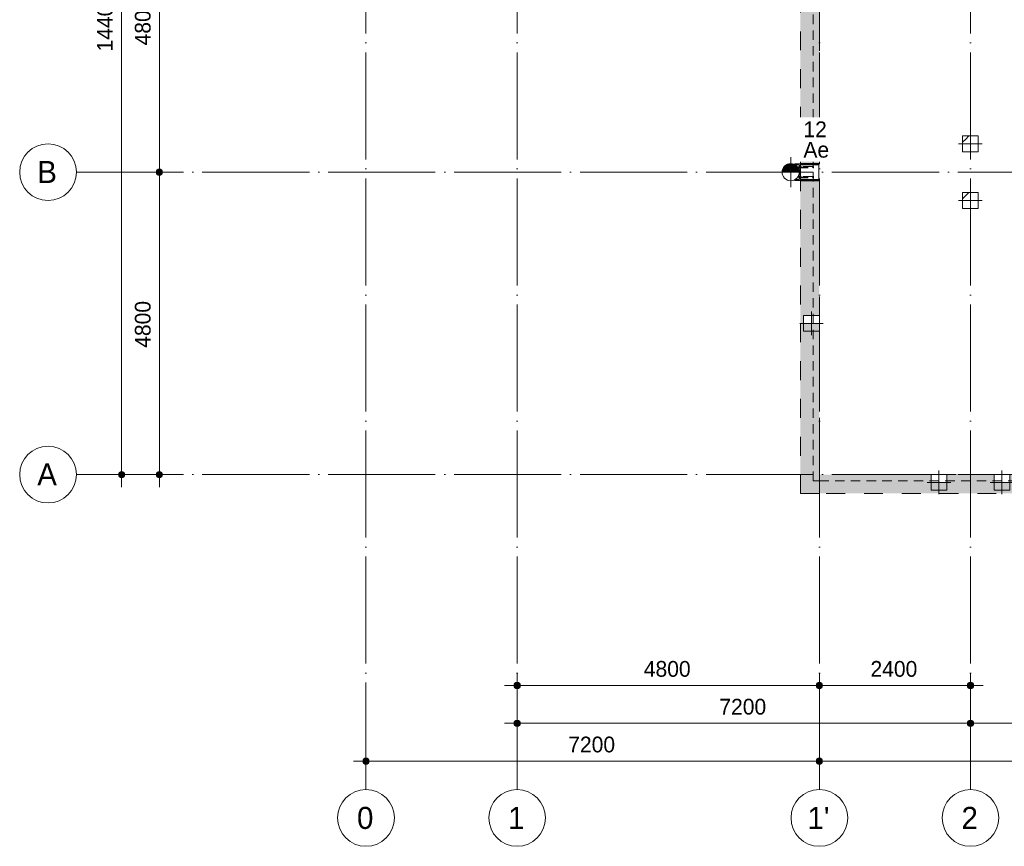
# Model space of a CAD drawing. Header units: millimetres. Extents: x -2900 to 56100, y -900 to 49332.
# Tile 1 of 9: x -2900 to 12738, y -900 to 12220. Entities that reach past the tile are written whole.
import ezdxf

# ---------------------------------------------------------------- set-up
doc = ezdxf.new("R2010")
doc.units = ezdxf.units.MM
for name, pattern in [('WSP_hartlijn', [800, 500, -100, 100, -100]), ('WSP_hhidden', [250, 150, -100]), ('WSP_hidden', [600, 300, -300]), ('WSP_stramienlijn', [2000, 1700, -150, 0, -150])]:
    doc.linetypes.add(name, pattern=pattern)
for name, color, linetype, lineweight in [('00_algemeen - 0_25mm', 2, 'Continuous', 18), ('00_algemeen - hartlijn', 7, 'WSP_hartlijn', 13), ('00_maatvoering', 8, 'Continuous', 13), ('00_maatvoering-100', 8, 'Continuous', 13), ('07_stramien', 4, 'Continuous', 13), ('16_funderingsconstructies', 2, 'Continuous', 18), ('16_structural foundations - tags', 7, 'Continuous', 18), ('28_hoofddraagconstructies - kolommen en liggers', 1, 'Continuous', 13)]:
    doc.layers.add(name, color=color, linetype=linetype, lineweight=lineweight)
doc.layers.add('00_algemeen - beyond', color=9, linetype='Continuous')
doc.styles.add('Revittext', font='txt', dxfattribs={"height": 350})
doc.styles.add('Revittext_1', font='txt', dxfattribs={"height": 250})
doc.dimstyles.new('WSP_25_-_transparant', dxfattribs={"dimscale": 304.8, "dimtxt": 252.223969, "dimasz": 1.312336, "dimexe": 0.656168, "dimexo": 0.0625, "dimgap": 0.213255, "dimtad": 1, "dimdec": 0, "dimzin": 0, "dimdsep": 46, "dimtxsty": 'Revittext_1', "dimblk1": 'DOTSMALL', "dimblk2": 'DOTSMALL', "dimsah": 1, "dimcen": 0.09, "dimdle": 0.656168, "dimazin": 0, "dimtfac": 1, "dimtdec": 4, "dimtix": 1, "dimtmove": 0, "dimatfit": 3, "dimfxl": 0.656168, "dimfxlon": 1, "dimtvp": 1, "dimtolj": 1, "dimtzin": 0, "dimarcsym": 2})
pattern_1 = [(45, (-12200, -10250), (-449.013, 449.013), []), (45, (-12041.25, -10250), (0, 898.026), []), (45, (-12358.75, -10250), (0, 898.026), [])]
pattern_2 = [(45, (-12200, -9350), (-449.013, 449.013), []), (45, (-12041.25, -9350), (0, 898.026), []), (45, (-12358.75, -9350), (0, 898.026), [])]

# ---------------------------------------------------------------- blocks, each defined once
blk = doc.blocks.new('17_WSP_FD_beton - fundatiepaal v21-1 - ø273_285 _stalen buis_ met kopmoment-1364903-palenplan - plot - 100')
at = {"layer": '16_funderingsconstructies'}
for points in [[(0, 0), (97, 97), (68, 118), (35, 132), (0, 136)], [(0, 0), (136, 0), (132, 35), (118, 68), (97, 97)], [(0, 0), (97, -97), (118, -68), (132, -35), (136, 0)], [(0, -137), (35, -132), (68, -118), (97, -97), (0, 0), (0, -47)]]:
    blk.add_hatch(color=256, dxfattribs=at).paths.add_polyline_path(points)
at = {"layer": '00_algemeen - 0_25mm'}
for p, q in [((0, 205), (0, -205)), ((205, 0), (-205, 0))]:
    blk.add_line(p, q, dxfattribs=at)
blk.add_circle((0, 0), 136, dxfattribs=at)
at = {"layer": '00_algemeen - hartlijn'}
for p, q in [((0, -237), (0, 236)), ((-237, 0), (236, 0))]:
    blk.add_line(p, q, dxfattribs=at)
blk = doc.blocks.new('17_WSP_FD_prefab - fundatiepaal v18-0 - 250x250-V49-palenplan - plot - 100')
at = {"layer": '00_algemeen - 0_25mm', "color": 8}
for p, q in [((0, 187.5), (0, -187.5)), ((-187.5, 0), (187.5, 0)), ((-125, 125), (125, 125)), ((-125, -125), (-125, 125)), ((125, 125), (125, -125)), ((125, -125), (-125, -125))]:
    blk.add_line(p, q, dxfattribs=at)
blk = doc.blocks.new('17_WSP_FD_prefab - fundatiepaal v18-0 - 250x250-V66-palenplan - plot - 100')
at = {"layer": '16_funderingsconstructies', "lineweight": 13}
h = blk.add_hatch(dxfattribs=at)
h.set_pattern_fill('FP_50', color=10, style=0, pattern_type=2)
h.set_pattern_definition(pattern_1)
h.paths.add_polyline_path([(-125, 0), (0, 0), (-125, 125)])
h = blk.add_hatch(dxfattribs=at)
h.set_pattern_fill('FP_50', color=10, style=0, pattern_type=2)
h.set_pattern_definition(pattern_1)
h.paths.add_polyline_path([(0, 0), (0, 125), (-125, 125)])
h = blk.add_hatch(dxfattribs=at)
h.set_pattern_fill('FP_50', color=10, style=0, pattern_type=2)
h.set_pattern_definition(pattern_1)
h.paths.add_polyline_path([(0, 0), (125, 0), (125, 125)])
at = {"layer": '00_algemeen - 0_25mm', "color": 8}
for p, q in [((0, 187.5), (0, -187.5)), ((-187.5, 0), (187.5, 0)), ((-125, 125), (125, 125)), ((-125, -125), (-125, 125)), ((125, 125), (125, -125)), ((125, -125), (-125, -125))]:
    blk.add_line(p, q, dxfattribs=at)
blk = doc.blocks.new('17_WSP_FD_prefab - fundatiepaal v18-0 - 250x250-V67-palenplan - plot - 100')
at = {"layer": '16_funderingsconstructies', "lineweight": 13}
h = blk.add_hatch(dxfattribs=at)
h.set_pattern_fill('FP_51', color=10, style=0, pattern_type=2)
h.set_pattern_definition(pattern_2)
h.paths.add_polyline_path([(-125, 0), (0, 0), (-125, 125)])
h = blk.add_hatch(dxfattribs=at)
h.set_pattern_fill('FP_51', color=10, style=0, pattern_type=2)
h.set_pattern_definition(pattern_2)
h.paths.add_polyline_path([(0, 0), (0, 125), (-125, 125)])
h = blk.add_hatch(dxfattribs=at)
h.set_pattern_fill('FP_51', color=10, style=0, pattern_type=2)
h.set_pattern_definition(pattern_2)
h.paths.add_polyline_path([(0, 0), (125, 0), (125, 125)])
at = {"layer": '00_algemeen - 0_25mm', "color": 8}
for p, q in [((0, 187.5), (0, -187.5)), ((-187.5, 0), (187.5, 0)), ((-125, 125), (125, 125)), ((-125, -125), (-125, 125)), ((125, 125), (125, -125)), ((125, -125), (-125, -125))]:
    blk.add_line(p, q, dxfattribs=at)
blk = doc.blocks.new('17_WSP_FD_prefab - fundatiepaal v18-0 - 250x250-V73-palenplan - plot - 100')
at = {"layer": '00_algemeen - 0_25mm', "color": 8}
for p, q in [((0, 187.5), (0, -187.5)), ((-187.5, 0), (187.5, 0)), ((-125, 125), (125, 125)), ((-125, -125), (-125, 125)), ((125, 125), (125, -125)), ((125, -125), (-125, -125))]:
    blk.add_line(p, q, dxfattribs=at)
blk = doc.blocks.new('17_WSP_FD_prefab - fundatiepaal v18-0 - 250x250-V74-palenplan - plot - 100')
at = {"layer": '16_funderingsconstructies', "lineweight": 13}
h = blk.add_hatch(dxfattribs=at)
h.set_pattern_fill('FP_56', color=10, style=0, pattern_type=2)
h.set_pattern_definition([(45, (-12700, -4875), (-449.013, 449.013), []), (45, (-12541.25, -4875), (0, 898.026), []), (45, (-12858.75, -4875), (0, 898.026), [])])
h.paths.add_polyline_path([(0, 0), (125, 0), (125, 125)])
at = {"layer": '00_algemeen - 0_25mm', "color": 8}
for p, q in [((0, 187.5), (0, -187.5)), ((-187.5, 0), (187.5, 0)), ((-125, 125), (125, 125)), ((-125, -125), (-125, 125)), ((125, 125), (125, -125)), ((125, -125), (-125, -125))]:
    blk.add_line(p, q, dxfattribs=at)
blk = doc.blocks.new('WSP_fr - lepelconstructie - WSP_fr - lepelconstructie-V127-palenplan - plot - 100')
at = {"layer": '00_algemeen - beyond', "linetype": 'WSP_hidden', "lineweight": 13}
for p, q in [((-90, 126), (-90, 130)), ((-90, 130), (0, 130)), ((-23, 114), (-84, 119)), ((-10, -100), (-10, 100)), ((0, 130), (0, 135)), ((0, 135), (290, 135)), ((0, 130), (0, -130)), ((290, 130), (0, 130)), ((0, 115), (290, 115)), ((290, 135), (290, -135)), ((290, 115), (290, 130)), ((-90, -130), (-90, -126)), ((0, -130), (-90, -130)), ((-84, -119), (-23, -114)), ((290, -115), (0, -115)), ((0, -135), (0, -130)), ((0, -130), (290, -130)), ((290, -135), (0, -135)), ((290, -130), (290, -115))]:
    blk.add_line(p, q, dxfattribs=at)
for centre, radius, start, end in [((-83, 126), 7, 180, 263.3313), ((-24, 100), 14, 0, 86.2626), ((-83, -126), 7, 96.6687, 180), ((-24, -100), 14, 273.7374, 360)]:
    blk.add_arc(centre, radius, start, end, dxfattribs=at)
at = {"layer": '28_hoofddraagconstructies - kolommen en liggers', "linetype": 'WSP_hhidden'}
for p, q in [((-5, 89), (-5, 72)), ((-5, -71), (-5, -88))]:
    blk.add_line(p, q, dxfattribs=at)
blk = doc.blocks.new('28_WSP_SF_booranker - booranker-V128-palenplan - plot - 100')
at = {"layer": '00_algemeen - beyond', "linetype": 'WSP_hhidden', "lineweight": 13}
h = blk.add_hatch(color=256, dxfattribs=at)
h.paths.add_polyline_path([(9486, 9871), (9486, 9871), (9486, 9876), (9485, 9871)])
h.paths.add_polyline_path([(9474, 9871), (9475, 9871), (9473, 9876), (9473, 9871)])
for points in [[(9475, 9889), (9485, 9889), (9486, 9893), (9485, 9897), (9475, 9897), (9473, 9893), (9474, 9891)], [(9485, 9871), (9486, 9880), (9485, 9889), (9475, 9889), (9473, 9880), (9475, 9871)], [(9485, 9863), (9486, 9867), (9485, 9871), (9475, 9871), (9473, 9867), (9475, 9863), (9477, 9863)], [(9486, 9880), (9486, 9889), (9485, 9889), (9486, 9884)], [(9486, 9880), (9486, 9889), (9485, 9888), (9486, 9884)], [(9490, 9880), (9490, 9898), (9486, 9898), (9486, 9880)], [(9490, 9862), (9490, 9880), (9486, 9880), (9486, 9862)]]:
    blk.add_hatch(color=256, dxfattribs=at).paths.add_polyline_path(points)
h = blk.add_hatch(color=256, dxfattribs=at)
h.paths.add_polyline_path([(9486, 9871), (9486, 9876), (9486, 9871)])
h.paths.add_polyline_path([(9473, 9871), (9475, 9871), (9473, 9876)])
at = {"layer": '00_algemeen - beyond', "linetype": 'WSP_hidden', "lineweight": 13}
for p, q in [((9475, 9897), (9473, 9895)), ((9473, 9894), (9473, 9893)), ((9473, 9893), (9473, 9880)), ((9473, 9880), (9473, 9867)), ((9473, 9867), (9473, 9866)), ((9473, 9865), (9475, 9863)), ((9475, 9897), (9485, 9897)), ((9475, 9889), (9485, 9889)), ((9475, 9871), (9485, 9871)), ((9475, 9863), (9485, 9863)), ((9486, 9895), (9485, 9897)), ((9485, 9863), (9486, 9865)), ((9490, 9898), (9486, 9898)), ((9486, 9898), (9486, 9880)), ((9486, 9880), (9486, 9862)), ((9486, 9861), (9490, 9861))]:
    blk.add_line(p, q, dxfattribs=at)
for points in [[(9473, 9893), (9474, 9894), (9474, 9895), (9474, 9897), (9475, 9897)], [(9475, 9889), (9474, 9889), (9474, 9891), (9474, 9892), (9473, 9893)], [(9473, 9880), (9474, 9881), (9474, 9884), (9474, 9887), (9475, 9889)], [(9475, 9871), (9474, 9873), (9474, 9876), (9474, 9879), (9473, 9880)], [(9473, 9867), (9474, 9868), (9474, 9869), (9474, 9871), (9475, 9871)], [(9475, 9863), (9474, 9863), (9474, 9865), (9474, 9866), (9473, 9867)]]:
    blk.add_open_spline(points, degree=3, dxfattribs=at)
for points, knots in [([(9485, 9897), (9485, 9897), (9486, 9895), (9486, 9894), (9486, 9893)], [0, 0, 0, 0, 0.5, 0.9790387, 0.9790387, 0.9790387, 0.9790387]), ([(9486, 9893), (9486, 9892), (9486, 9891), (9485, 9889), (9485, 9889)], [0.0545168, 0.0545168, 0.0545168, 0.0545168, 0.5, 1, 1, 1, 1]), ([(9485, 9889), (9485, 9887), (9486, 9885), (9486, 9882), (9486, 9881)], [0, 0, 0, 0, 0.5, 0.9309481, 0.9309481, 0.9309481, 0.9309481]), ([(9486, 9879), (9486, 9878), (9486, 9875), (9485, 9873), (9485, 9871)], [0.0681291, 0.0681291, 0.0681291, 0.0681291, 0.5, 1, 1, 1, 1]), ([(9485, 9871), (9485, 9871), (9486, 9869), (9486, 9868), (9486, 9867)], [0, 0, 0, 0, 0.5, 0.9447448, 0.9447448, 0.9447448, 0.9447448]), ([(9486, 9867), (9486, 9866), (9486, 9865), (9485, 9863), (9485, 9863)], [0.0208179, 0.0208179, 0.0208179, 0.0208179, 0.5, 1, 1, 1, 1])]:
    blk.add_open_spline(points, degree=3, knots=knots, dxfattribs=at)
at = {"layer": '28_hoofddraagconstructies - kolommen en liggers', "linetype": 'WSP_hhidden'}
for p, q in [((9513, 9890), (9473, 9890)), ((9473, 9870), (9513, 9870)), ((9473, 9895), (9473, 9894)), ((9691, 9890), (9473, 9890)), ((9474, 9880), (9711, 9880)), ((9473, 9870), (9691, 9870)), ((9473, 9866), (9473, 9865)), ((9511, 9880), (9511, 9880)), ((9511, 9880), (9511, 9880)), ((9513, 9880), (9513, 9880)), ((9513, 9880), (9513, 9880)), ((9699, 9882), (9691, 9890)), ((9691, 9880), (9691, 9880)), ((9691, 9880), (9691, 9880)), ((9691, 9870), (9699, 9877)), ((9706, 9890), (9699, 9882)), ((9699, 9880), (9699, 9880)), ((9699, 9880), (9699, 9880)), ((9699, 9877), (9706, 9870)), ((9711, 9890), (9706, 9890)), ((9706, 9880), (9706, 9880)), ((9706, 9880), (9706, 9880)), ((9706, 9870), (9711, 9870)), ((9711, 9880), (9711, 9880)), ((9711, 9880), (9711, 9880))]:
    blk.add_line(p, q, dxfattribs=at)
blk = doc.blocks.new('28_WSP_SF_booranker - booranker-V123-palenplan - plot - 100')
at = {"layer": '00_algemeen - beyond', "linetype": 'WSP_hhidden', "lineweight": 13}
h = blk.add_hatch(color=256, dxfattribs=at)
h.paths.add_polyline_path([(9486, 9711), (9486, 9716), (9486, 9711)])
h.paths.add_polyline_path([(9475, 9711), (9473, 9716), (9474, 9711)])
for points in [[(9475, 9729), (9485, 9729), (9486, 9733), (9485, 9737), (9475, 9737), (9473, 9733), (9474, 9731)], [(9485, 9711), (9486, 9720), (9485, 9729), (9475, 9729), (9473, 9720), (9475, 9711)], [(9485, 9703), (9486, 9707), (9485, 9711), (9475, 9711), (9473, 9707), (9475, 9703)], [(9486, 9720), (9486, 9729), (9485, 9729), (9486, 9724)], [(9486, 9720), (9486, 9729), (9485, 9728), (9486, 9724)], [(9490, 9720), (9490, 9738), (9486, 9738), (9486, 9720)], [(9490, 9702), (9490, 9720), (9486, 9720), (9486, 9702)]]:
    blk.add_hatch(color=256, dxfattribs=at).paths.add_polyline_path(points)
h = blk.add_hatch(color=256, dxfattribs=at)
h.paths.add_polyline_path([(9486, 9711), (9486, 9711), (9486, 9716), (9485, 9711)])
h.paths.add_polyline_path([(9473, 9711), (9475, 9711), (9473, 9716)])
at = {"layer": '00_algemeen - beyond', "linetype": 'WSP_hidden', "lineweight": 13}
for p, q in [((9475, 9737), (9473, 9735)), ((9473, 9734), (9473, 9733)), ((9473, 9733), (9473, 9720)), ((9473, 9720), (9473, 9707)), ((9473, 9707), (9473, 9706)), ((9473, 9705), (9475, 9703)), ((9475, 9737), (9485, 9737)), ((9475, 9729), (9485, 9729)), ((9475, 9711), (9485, 9711)), ((9475, 9703), (9485, 9703)), ((9486, 9735), (9485, 9737)), ((9485, 9703), (9486, 9705)), ((9490, 9738), (9486, 9738)), ((9486, 9738), (9486, 9720)), ((9486, 9720), (9486, 9702)), ((9486, 9701), (9490, 9701))]:
    blk.add_line(p, q, dxfattribs=at)
for points in [[(9473, 9733), (9474, 9734), (9474, 9735), (9474, 9737), (9475, 9737)], [(9475, 9729), (9474, 9729), (9474, 9731), (9474, 9732), (9473, 9733)], [(9473, 9720), (9474, 9721), (9474, 9724), (9474, 9727), (9475, 9729)], [(9475, 9711), (9474, 9713), (9474, 9716), (9474, 9719), (9473, 9720)], [(9473, 9707), (9474, 9708), (9474, 9709), (9474, 9711), (9475, 9711)], [(9475, 9703), (9474, 9703), (9474, 9705), (9474, 9706), (9473, 9707)]]:
    blk.add_open_spline(points, degree=3, dxfattribs=at)
for points, knots in [([(9485, 9737), (9485, 9737), (9486, 9735), (9486, 9734), (9486, 9733)], [0, 0, 0, 0, 0.5, 0.9790387, 0.9790387, 0.9790387, 0.9790387]), ([(9486, 9733), (9486, 9732), (9486, 9731), (9485, 9729), (9485, 9729)], [0.0545168, 0.0545168, 0.0545168, 0.0545168, 0.5, 1, 1, 1, 1]), ([(9485, 9729), (9485, 9727), (9486, 9725), (9486, 9722), (9486, 9721)], [0, 0, 0, 0, 0.5, 0.9309481, 0.9309481, 0.9309481, 0.9309481]), ([(9486, 9719), (9486, 9718), (9486, 9715), (9485, 9713), (9485, 9711)], [0.0681291, 0.0681291, 0.0681291, 0.0681291, 0.5, 1, 1, 1, 1]), ([(9485, 9711), (9485, 9711), (9486, 9709), (9486, 9708), (9486, 9707)], [0, 0, 0, 0, 0.5, 0.9447448, 0.9447448, 0.9447448, 0.9447448]), ([(9486, 9707), (9486, 9706), (9486, 9705), (9485, 9703), (9485, 9703)], [0.0208179, 0.0208179, 0.0208179, 0.0208179, 0.5, 1, 1, 1, 1])]:
    blk.add_open_spline(points, degree=3, knots=knots, dxfattribs=at)
at = {"layer": '28_hoofddraagconstructies - kolommen en liggers', "linetype": 'WSP_hhidden'}
for p, q in [((9513, 9730), (9473, 9730)), ((9473, 9710), (9513, 9710)), ((9473, 9735), (9473, 9734)), ((9691, 9730), (9473, 9730)), ((9474, 9720), (9711, 9720)), ((9473, 9710), (9691, 9710)), ((9473, 9706), (9473, 9705)), ((9511, 9720), (9511, 9720)), ((9511, 9720), (9511, 9720)), ((9513, 9720), (9513, 9720)), ((9513, 9720), (9513, 9720)), ((9699, 9722), (9691, 9730)), ((9691, 9720), (9691, 9720)), ((9691, 9720), (9691, 9720)), ((9691, 9710), (9699, 9717)), ((9706, 9730), (9699, 9722)), ((9699, 9720), (9699, 9720)), ((9699, 9720), (9699, 9720)), ((9699, 9717), (9706, 9710)), ((9711, 9730), (9706, 9730)), ((9706, 9720), (9706, 9720)), ((9706, 9720), (9706, 9720)), ((9706, 9710), (9711, 9710)), ((9711, 9720), (9711, 9720)), ((9711, 9720), (9711, 9720))]:
    blk.add_line(p, q, dxfattribs=at)
blk = doc.blocks.new('Grid - Stramienbol 9_0mm-3500-palenplan - plot - 100')
at = {"layer": '07_stramien'}
blk.add_circle((0, 0), 4.5, dxfattribs=at)
blk = doc.blocks.new('DIMBLOCK19-palenplan - plot - 100')
at = {"layer": '00_maatvoering-100'}
h = blk.add_hatch(color=256, dxfattribs=at)
edge = h.paths.add_edge_path()
edge.add_arc((-1282, 19400), 50, 0, 360)
h = blk.add_hatch(color=256, dxfattribs=at)
edge = h.paths.add_edge_path()
edge.add_arc((-1282, 5000), 50, 0, 360)
for p, q in [((-1082, 19400), (-1482, 19400)), ((-1282, 19400), (-1282, 4800)), ((-1282, 19400), (-1082, 19400)), ((-1082, 5000), (-1482, 5000)), ((-1282, 5000), (-1082, 5000))]:
    blk.add_line(p, q, dxfattribs=at)
for centre in [(-1282, 19400), (-1282, 5000)]:
    blk.add_circle(centre, 50, dxfattribs=at)
at = {"layer": '00_maatvoering-100', "color": 0, "insert": (-1671, 11715), "char_height": 250, "width": 1164.11, "attachment_point": 1, "rotation": 90, "line_spacing_factor": 0.931288, "style": 'Revittext_1'}
blk.add_mtext('14400', dxfattribs=at)
blk = doc.blocks.new('_DotSmall')
at = {"color": 0, "linetype": 'ByBlock', "const_width": 0.5}
blk.add_lwpolyline([(-0.0625, 0, 1), (0.0625, 0, 1)], format="xyb", close=True, dxfattribs=at)
blk = doc.blocks.new('DIMBLOCK25-palenplan - plot - 100')
at = {"layer": '00_maatvoering-100'}
h = blk.add_hatch(color=256, dxfattribs=at)
edge = h.paths.add_edge_path()
edge.add_arc((-682, 14600), 50, 0, 360)
h = blk.add_hatch(color=256, dxfattribs=at)
edge = h.paths.add_edge_path()
edge.add_arc((-682, 9800), 50, 0, 360)
for p, q in [((-482, 14600), (-882, 14600)), ((-682, 14600), (-682, 9800)), ((-682, 14600), (-482, 14600)), ((-482, 9800), (-882, 9800)), ((-682, 9800), (-482, 9800))]:
    blk.add_line(p, q, dxfattribs=at)
for centre in [(-682, 14600), (-682, 9800)]:
    blk.add_circle(centre, 50, dxfattribs=at)
at = {"layer": '00_maatvoering-100', "color": 0, "insert": (-1071, 11812), "char_height": 250, "width": 931.29, "attachment_point": 1, "rotation": 90, "line_spacing_factor": 0.931288, "style": 'Revittext_1'}
blk.add_mtext('4800', dxfattribs=at)
blk = doc.blocks.new('DIMBLOCK26-palenplan - plot - 100')
at = {"layer": '00_maatvoering-100'}
h = blk.add_hatch(color=256, dxfattribs=at)
edge = h.paths.add_edge_path()
edge.add_arc((-682, 9800), 50, 0, 360)
h = blk.add_hatch(color=256, dxfattribs=at)
edge = h.paths.add_edge_path()
edge.add_arc((-682, 5000), 50, 0, 360)
for p, q in [((-482, 9800), (-882, 9800)), ((-682, 9800), (-682, 4800)), ((-682, 9800), (-482, 9800)), ((-482, 5000), (-882, 5000)), ((-682, 5000), (-482, 5000))]:
    blk.add_line(p, q, dxfattribs=at)
for centre in [(-682, 9800), (-682, 5000)]:
    blk.add_circle(centre, 50, dxfattribs=at)
at = {"layer": '00_maatvoering-100', "color": 0, "insert": (-1071, 7012), "char_height": 250, "width": 931.29, "attachment_point": 1, "rotation": 90, "line_spacing_factor": 0.931288, "style": 'Revittext_1'}
blk.add_mtext('4800', dxfattribs=at)
blk = doc.blocks.new('DIMBLOCK27-palenplan - plot - 100')
at = {"layer": '00_maatvoering-100'}
h = blk.add_hatch(color=256, dxfattribs=at)
edge = h.paths.add_edge_path()
edge.add_arc((5000, 1052), 50, 0, 360)
h = blk.add_hatch(color=256, dxfattribs=at)
edge = h.paths.add_edge_path()
edge.add_arc((12200, 1052), 50, 0, 360)
for p, q in [((5000, 1252), (5000, 852)), ((5000, 1052), (5000, 1252)), ((12200, 1252), (12200, 852)), ((12200, 1052), (12200, 1252)), ((4800, 1052), (12200, 1052))]:
    blk.add_line(p, q, dxfattribs=at)
for centre in [(5000, 1052), (12200, 1052)]:
    blk.add_circle(centre, 50, dxfattribs=at)
at = {"layer": '00_maatvoering-100', "color": 0, "insert": (8212, 1441), "char_height": 250, "width": 931.29, "attachment_point": 1, "line_spacing_factor": 0.931288, "style": 'Revittext_1'}
blk.add_mtext('7200', dxfattribs=at)
blk = doc.blocks.new('DIMBLOCK28-palenplan - plot - 100')
at = {"layer": '00_maatvoering-100'}
h = blk.add_hatch(color=256, dxfattribs=at)
edge = h.paths.add_edge_path()
edge.add_arc((12200, 1052), 50, 0, 360)
h = blk.add_hatch(color=256, dxfattribs=at)
edge = h.paths.add_edge_path()
edge.add_arc((19400, 1052), 50, 0, 360)
for p, q in [((12200, 1252), (12200, 852)), ((12200, 1052), (12200, 1252)), ((19400, 1252), (19400, 852)), ((19400, 1052), (19400, 1252)), ((12200, 1052), (19400, 1052))]:
    blk.add_line(p, q, dxfattribs=at)
for centre in [(12200, 1052), (19400, 1052)]:
    blk.add_circle(centre, 50, dxfattribs=at)
at = {"layer": '00_maatvoering-100', "color": 0, "insert": (15412, 1441), "char_height": 250, "width": 931.29, "attachment_point": 1, "line_spacing_factor": 0.931288, "style": 'Revittext_1'}
blk.add_mtext('7200', dxfattribs=at)
blk = doc.blocks.new('DIMBLOCK34-palenplan - plot - 100')
at = {"layer": '00_maatvoering-100'}
h = blk.add_hatch(color=256, dxfattribs=at)
edge = h.paths.add_edge_path()
edge.add_arc((2600, 452), 50, 0, 360)
h = blk.add_hatch(color=256, dxfattribs=at)
edge = h.paths.add_edge_path()
edge.add_arc((9800, 452), 50, 0, 360)
for p, q in [((2600, 652), (2600, 252)), ((2600, 452), (2600, 652)), ((9800, 652), (9800, 252)), ((9800, 452), (9800, 652)), ((2400, 452), (9800, 452))]:
    blk.add_line(p, q, dxfattribs=at)
for centre in [(2600, 452), (9800, 452)]:
    blk.add_circle(centre, 50, dxfattribs=at)
at = {"layer": '00_maatvoering-100', "color": 0, "insert": (5812, 841), "char_height": 250, "width": 931.29, "attachment_point": 1, "line_spacing_factor": 0.931288, "style": 'Revittext_1'}
blk.add_mtext('7200', dxfattribs=at)
blk = doc.blocks.new('DIMBLOCK35-palenplan - plot - 100')
at = {"layer": '00_maatvoering-100'}
h = blk.add_hatch(color=256, dxfattribs=at)
edge = h.paths.add_edge_path()
edge.add_arc((9800, 452), 50, 0, 360)
h = blk.add_hatch(color=256, dxfattribs=at)
edge = h.paths.add_edge_path()
edge.add_arc((41000, 452), 50, 0, 360)
for p, q in [((9800, 652), (9800, 252)), ((9800, 452), (9800, 652)), ((41000, 652), (41000, 252)), ((41000, 452), (41000, 652)), ((9800, 452), (41000, 452))]:
    blk.add_line(p, q, dxfattribs=at)
for centre in [(9800, 452), (41000, 452)]:
    blk.add_circle(centre, 50, dxfattribs=at)
at = {"layer": '00_maatvoering-100', "color": 0, "insert": (24915, 841), "char_height": 250, "width": 1164.11, "attachment_point": 1, "line_spacing_factor": 0.931288, "style": 'Revittext_1'}
blk.add_mtext('31200', dxfattribs=at)
blk = doc.blocks.new('DIMBLOCK37-palenplan - plot - 100')
at = {"layer": '00_maatvoering-100'}
h = blk.add_hatch(color=256, dxfattribs=at)
edge = h.paths.add_edge_path()
edge.add_arc((5000, 1652), 50, 0, 360)
h = blk.add_hatch(color=256, dxfattribs=at)
edge = h.paths.add_edge_path()
edge.add_arc((9800, 1652), 50, 0, 360)
for p, q in [((5000, 1852), (5000, 1452)), ((5000, 1652), (5000, 1852)), ((9800, 1852), (9800, 1452)), ((9800, 1652), (9800, 1852)), ((4800, 1652), (9800, 1652))]:
    blk.add_line(p, q, dxfattribs=at)
for centre in [(5000, 1652), (9800, 1652)]:
    blk.add_circle(centre, 50, dxfattribs=at)
at = {"layer": '00_maatvoering-100', "color": 0, "insert": (7012, 2041), "char_height": 250, "width": 931.29, "attachment_point": 1, "line_spacing_factor": 0.931288, "style": 'Revittext_1'}
blk.add_mtext('4800', dxfattribs=at)
blk = doc.blocks.new('DIMBLOCK38-palenplan - plot - 100')
at = {"layer": '00_maatvoering-100'}
h = blk.add_hatch(color=256, dxfattribs=at)
edge = h.paths.add_edge_path()
edge.add_arc((9800, 1652), 50, 0, 360)
h = blk.add_hatch(color=256, dxfattribs=at)
edge = h.paths.add_edge_path()
edge.add_arc((12200, 1652), 50, 0, 360)
for p, q in [((9800, 1852), (9800, 1452)), ((9800, 1652), (9800, 1852)), ((12200, 1852), (12200, 1452)), ((12200, 1652), (12200, 1852)), ((9800, 1652), (12400, 1652))]:
    blk.add_line(p, q, dxfattribs=at)
for centre in [(9800, 1652), (12200, 1652)]:
    blk.add_circle(centre, 50, dxfattribs=at)
at = {"layer": '00_maatvoering-100', "color": 0, "insert": (10612, 2041), "char_height": 250, "width": 931.29, "attachment_point": 1, "line_spacing_factor": 0.931288, "style": 'Revittext_1'}
blk.add_mtext('2400', dxfattribs=at)

msp = doc.modelspace()

# ---------------------------------------------------------------- hatches: boundary and pattern name
at = {"layer": '00_algemeen - beyond'}
for points in [[(9500, 4700), (9800, 4700), (9800, 7400), (9550, 7400), (9550, 7525), (9800, 7525), (9800, 14600), (9550, 14600), (9550, 14725), (9800, 14725), (9800, 19400), (9500, 19400), (9500, 15235), (9790, 15235), (9790, 14965), (9500, 14965), (9500, 9935), (9790, 9935), (9790, 9665), (9500, 9665), (9500, 5953.9)], [(19025, 4700), (19210, 4700), (19210, 5000), (19025, 5000), (19025, 4875), (18775, 4875), (18775, 5000), (12825, 5000), (12825, 4875), (12575, 4875), (12575, 5000), (11825, 5000), (11825, 4875), (11575, 4875), (11575, 5000), (9800, 5000), (9800, 4700), (18900, 4700)]]:
    msp.add_hatch(color=256, dxfattribs=at).paths.add_polyline_path(points)

# ---------------------------------------------------------------- linework, layer by layer
at = {"layer": '00_algemeen - beyond', "linetype": 'WSP_hidden', "lineweight": 13}
for p, q in [((9500, 9935), (9500, 14965)), ((9800, 7525), (9800, 14475)), ((9500, 4700), (9500, 9665)), ((9800, 5000), (9800, 7275)), ((11575, 5000), (9800, 5000)), ((12575, 5000), (11825, 5000)), ((9800, 4700), (9500, 4700)), ((19210, 4700), (9800, 4700))]:
    msp.add_line(p, q, dxfattribs=at)
at = {"layer": '07_stramien', "linetype": 'WSP_stramienlijn'}
for p, q in [((2600, 0), (2600, 48432.3)), ((5000, 0), (5000, 48432.3)), ((12200, 0), (12200, 48432.3)), ((9800, 0), (9800, 42040.5)), ((-2000, 9800), (55200, 9800)), ((-2000, 5000), (55200, 5000))]:
    msp.add_line(p, q, dxfattribs=at)
at = {"layer": '28_hoofddraagconstructies - kolommen en liggers', "linetype": 'WSP_hhidden'}
for p, q in [((9700, 19300), (9700, 4900)), ((9700, 4900), (9800, 4900)), ((9800, 4900), (19210, 4900))]:
    msp.add_line(p, q, dxfattribs=at)

# ---------------------------------------------------------------- block references
at = {"layer": '07_stramien', "xscale": 99.99999999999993, "yscale": 99.99999999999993, "zscale": 99.99999999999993, "rotation": 269.9999999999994}
for p in [(-2450, 9800), (-2450, 5000)]:
    msp.add_blockref('Grid - Stramienbol 9_0mm-3500-palenplan - plot - 100', p, dxfattribs=at)
at = {"layer": '07_stramien', "xscale": 99.99999999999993, "yscale": 99.99999999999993, "zscale": 99.99999999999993}
for p in [(2600, -450), (5000, -450), (9800, -450), (12200, -450)]:
    msp.add_blockref('Grid - Stramienbol 9_0mm-3500-palenplan - plot - 100', p, dxfattribs=at)
at = {"layer": '16_funderingsconstructies', "color": 55, "lineweight": 13}
for name, p in [('17_WSP_FD_prefab - fundatiepaal v18-0 - 250x250-V66-palenplan - plot - 100', (12200, 10250)), ('17_WSP_FD_prefab - fundatiepaal v18-0 - 250x250-V67-palenplan - plot - 100', (12200, 9350)), ('17_WSP_FD_prefab - fundatiepaal v18-0 - 250x250-V49-palenplan - plot - 100', (9675, 7400)), ('17_WSP_FD_prefab - fundatiepaal v18-0 - 250x250-V73-palenplan - plot - 100', (11700, 4875)), ('17_WSP_FD_prefab - fundatiepaal v18-0 - 250x250-V74-palenplan - plot - 100', (12700, 4875))]:
    msp.add_blockref(name, p, dxfattribs=at)
at = {"layer": '16_funderingsconstructies', "rotation": 89.9999999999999}
msp.add_blockref('17_WSP_FD_beton - fundatiepaal v21-1 - ø273_285 _stalen buis_ met kopmoment-1364903-palenplan - plot - 100', (9345, 9800), dxfattribs=at)
at = {"layer": '28_hoofddraagconstructies - kolommen en liggers', "linetype": 'WSP_hhidden'}
for name, p in [('WSP_fr - lepelconstructie - WSP_fr - lepelconstructie-V127-palenplan - plot - 100', (9500, 9800)), ('28_WSP_SF_booranker - booranker-V128-palenplan - plot - 100', (0, 0)), ('28_WSP_SF_booranker - booranker-V123-palenplan - plot - 100', (0, 0))]:
    msp.add_blockref(name, p, dxfattribs=at)

# ---------------------------------------------------------------- texts
at = {"layer": '07_stramien', "char_height": 350, "attachment_point": 1, "style": 'Revittext'}
for s, insert, width in [('B', (-2621.1, 9978.3), 400.844), ('A', (-2621.1, 5178.3), 400.844), ('0', (2457.4, -274.4), 336.709), ('1', (4857.4, -274.4), 336.709), ("1'", (9611.4, -274.4), 448.945), ('2', (12057.4, -274.4), 336.709)]:
    msp.add_mtext(s, dxfattribs=dict(at, insert=insert, width=width))

# ---------------------------------------------------------------- dimensions: what is measured, and where the dimension line sits
at = {"layer": '00_maatvoering'}
for base, p1, p2, override, picture, middle in [((-1282, 5000), (-1082, 19400), (-1082, 5000), {"dimpost": '<>', "dimfxl": 14400}, 'DIMBLOCK19-palenplan - plot - 100', (-1474.7, 12200)), ((-682, 9800), (-482, 14600), (-482, 9800), {"dimpost": '<>', "dimfxl": 4800}, 'DIMBLOCK25-palenplan - plot - 100', (-874.7, 12200)), ((-682, 5000), (-482, 9800), (-482, 5000), {"dimpost": '<>', "dimfxl": 4800}, 'DIMBLOCK26-palenplan - plot - 100', (-874.7, 7400))]:
    dim = msp.add_linear_dim(base=base, p1=p1, p2=p2, angle=90, dimstyle='WSP_25_-_transparant', override=override, dxfattribs=at)
    dim.commit()
    dim.dimension.update_dxf_attribs({"geometry": picture, "text_midpoint": middle})
for base, p1, p2, override, picture, middle in [((9800, 1652.2), (5000, 1852.2), (9800, 1852.2), {"dimpost": '<>', "dimfxl": 4800}, 'DIMBLOCK37-palenplan - plot - 100', (7400, 1844.9)), ((12200, 1652.2), (9800, 1852.2), (12200, 1852.2), {"dimpost": '<>', "dimfxl": 2400}, 'DIMBLOCK38-palenplan - plot - 100', (11000, 1844.9)), ((12200, 1052.2), (5000, 1252.2), (12200, 1252.2), {"dimpost": '<>', "dimfxl": 7200}, 'DIMBLOCK27-palenplan - plot - 100', (8600, 1244.9)), ((19400, 1052.2), (12200, 1252.2), (19400, 1252.2), {"dimpost": '<>', "dimfxl": 7200}, 'DIMBLOCK28-palenplan - plot - 100', (15800, 1244.9)), ((9800, 452.2), (2600, 652.2), (9800, 652.2), {"dimpost": '<>', "dimfxl": 7200}, 'DIMBLOCK34-palenplan - plot - 100', (6200, 644.9)), ((41000, 452.2), (9800, 652.2), (41000, 652.2), {"dimpost": '<>', "dimfxl": 31200}, 'DIMBLOCK35-palenplan - plot - 100', (25400, 644.9))]:
    dim = msp.add_linear_dim(base=base, p1=p1, p2=p2, dimstyle='WSP_25_-_transparant', override=override, dxfattribs=at)
    dim.commit()
    dim.dimension.update_dxf_attribs({"geometry": picture, "text_midpoint": middle})

# ---------------------------------------------------------------- next in the draw order: texts
at = {"layer": '16_structural foundations - tags', "lineweight": 13, "insert": (9546.9, 10280.3), "char_height": 250, "width": 513.08, "attachment_point": 1, "style": 'Revittext_1', "bg_fill": 3, "box_fill_scale": 1.25, "bg_fill_color": 256, "bg_fill_true_color": 13158600, "bg_fill_transparency": 0}
msp.add_mtext('Ae', dxfattribs=at)

# ---------------------------------------------------------------- next in the draw order: texts
at = {"layer": '16_structural foundations - tags', "lineweight": 13, "insert": (9546.9, 10605.4), "char_height": 250, "width": 464.979, "attachment_point": 1, "style": 'Revittext_1', "bg_fill": 3, "box_fill_scale": 1.25, "bg_fill_color": 256, "bg_fill_true_color": 13158600, "bg_fill_transparency": 0}
msp.add_mtext('12', dxfattribs=at)

doc.saveas('drawing.dxf')
